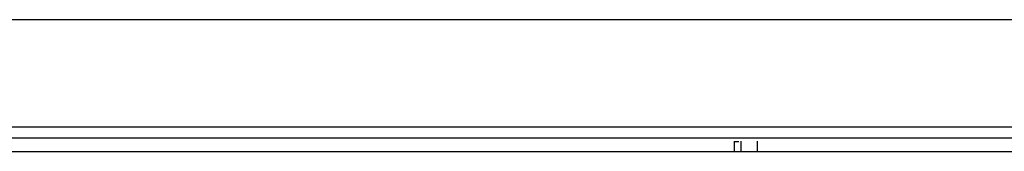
# Model space of a CAD drawing. Extents: x 5 to 297, y -3 to 205.
# Tile 3 of 38: x 59.082 to 62.736, y 70.149 to 70.639. Entities that reach past the tile are written whole.
import ezdxf

# ---------------------------------------------------------------- set-up
doc = ezdxf.new("R2010")
doc.units = 0
doc.layers.get('0').update_dxf_attribs({"linetype": 'CONTINUOUS'})

msp = doc.modelspace()

# ---------------------------------------------------------------- linework, layer by layer
at = {"color": 7, "linetype": 'CONTINUOUS'}
for p, q in [((55.473, 70.6388), (66.1761, 70.6388)), ((66.1745, 70.2392), (55.4745, 70.2392)), ((55.0745, 70.1991), (66.5745, 70.1991)), ((61.7337, 70.1866), (61.7337, 70.1491)), ((61.7337, 70.1856), (61.7507, 70.1856)), ((61.7591, 70.1866), (61.7591, 70.1491)), ((54.9566, 70.1491), (66.6925, 70.1491))]:
    msp.add_line(p, q, dxfattribs=at)
at = {"color": 1, "linetype": 'CONTINUOUS'}
msp.add_line((61.8189, 70.1866), (61.8189, 70.1491), dxfattribs=at)

doc.saveas('drawing.dxf')
